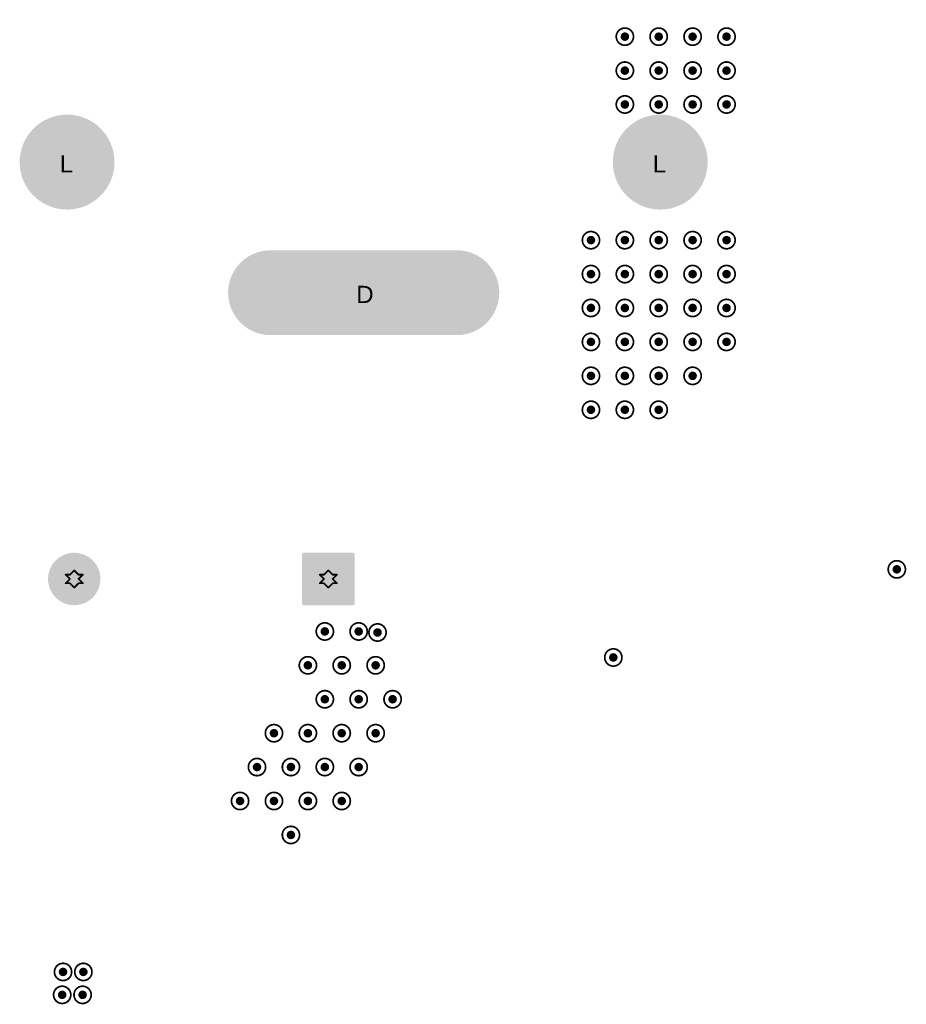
# Model space of a CAD drawing. Header units: inches. Extents: x -11.9 to 0, y -4.1 to 7.1.
# Tile 16 of 54: x -9.5 to -8.5, y 4.8 to 5.9. Entities that reach past the tile are written whole.
import ezdxf

# ---------------------------------------------------------------- set-up
doc = ezdxf.new("R2010")
doc.units = ezdxf.units.IN
doc.header["$MEASUREMENT"] = 0
for name, color, linetype in [('DrillDrawing', 1, 'Continuous'), ('MultiLayer', 9, 'Continuous'), ('PadHoleLayer', 156, 'Continuous'), ('ViaHoleLayer', 16, 'Continuous')]:
    doc.layers.add(name, color=color, linetype=linetype)
doc.styles.add('Arial', font='txt', dxfattribs={"height": 0.2})

# ---------------------------------------------------------------- blocks, each defined once
blk = doc.blocks.new('FP_047708_PTH4_MFG_160')
at = {"layer": 'MultiLayer'}
h = blk.add_hatch(color=9, dxfattribs=at)
edge = h.paths.add_edge_path()
edge.add_arc((-0.4921, 0.3445), 0.0551, 0, 360)
h = blk.add_hatch(color=9, dxfattribs=at)
edge = h.paths.add_edge_path()
edge.add_arc((0.4921, 0.3445), 0.0551, 0, 360)
h = blk.add_hatch(color=9, dxfattribs=at)
edge = h.paths.add_edge_path()
edge.add_arc((-0.6437, -0.1083), 0.0492, 180, 360)
edge.add_line((-0.5945, -0.1083), (-0.5945, 0.1083))
edge.add_arc((-0.6437, 0.1083), 0.0492, 0, 180)
edge.add_line((-0.6929, 0.1083), (-0.6929, -0.1083))
h = blk.add_hatch(color=9, dxfattribs=at)
edge = h.paths.add_edge_path()
edge.add_arc((0.6437, -0.1083), 0.0492, 180, 360)
edge.add_line((0.6929, -0.1083), (0.6929, 0.1083))
edge.add_arc((0.6437, 0.1083), 0.0492, 0, 180)
edge.add_line((0.5945, 0.1083), (0.5945, -0.1083))
h = blk.add_hatch(color=9, dxfattribs=at)
edge = h.paths.add_edge_path()
edge.add_arc((-0.545, -0.2916), 0.0022, 90, 180)
edge.add_line((-0.5472, -0.2916), (-0.5472, -0.3974))
edge.add_arc((-0.545, -0.3974), 0.0022, 180, 270)
edge.add_line((-0.545, -0.3996), (-0.4392, -0.3996))
edge.add_arc((-0.4392, -0.3974), 0.0022, 270, 360)
edge.add_line((-0.437, -0.3974), (-0.437, -0.2916))
edge.add_arc((-0.4392, -0.2916), 0.0022, 0, 90)
edge.add_line((-0.4392, -0.2894), (-0.545, -0.2894))
h = blk.add_hatch(color=9, dxfattribs=at)
edge = h.paths.add_edge_path()
edge.add_arc((0.4921, -0.3445), 0.0551, 0, 360)
at = {"layer": 'PadHoleLayer'}
h = blk.add_hatch(color=156, dxfattribs=at)
edge = h.paths.add_edge_path()
edge.add_arc((-0.4921, 0.3445), 0.0364, 0, 360)
h = blk.add_hatch(color=156, dxfattribs=at)
edge = h.paths.add_edge_path()
edge.add_arc((0.4921, 0.3445), 0.0364, 0, 360)
h = blk.add_hatch(color=156, dxfattribs=at)
edge = h.paths.add_edge_path()
edge.add_arc((-0.6437, -0.1083), 0.0492, 180, 360)
edge.add_line((-0.5945, -0.1083), (-0.5945, 0.1083))
edge.add_arc((-0.6437, 0.1083), 0.0492, 0, 180)
edge.add_line((-0.6929, 0.1083), (-0.6929, -0.1083))
h = blk.add_hatch(color=156, dxfattribs=at)
edge = h.paths.add_edge_path()
edge.add_arc((0.6437, -0.1083), 0.0492, 180, 360)
edge.add_line((0.6929, -0.1083), (0.6929, 0.1083))
edge.add_arc((0.6437, 0.1083), 0.0492, 0, 180)
edge.add_line((0.5945, 0.1083), (0.5945, -0.1083))
h = blk.add_hatch(color=156, dxfattribs=at)
edge = h.paths.add_edge_path()
edge.add_arc((-0.4921, -0.3445), 0.0364, 0, 360)
h = blk.add_hatch(color=156, dxfattribs=at)
edge = h.paths.add_edge_path()
edge.add_arc((0.4921, -0.3445), 0.0364, 0, 360)
blk = doc.blocks.new('FP_I__M5_275_B_L2_RADIAL_MFG_521')
at = {"layer": 'MultiLayer'}
h = blk.add_hatch(color=9, dxfattribs=at)
edge = h.paths.add_edge_path()
edge.add_arc((-0.1763, 0.0287), 0.00183, 90, 180)
edge.add_line((-0.1781, 0.0287), (-0.1781, -0.0287))
edge.add_arc((-0.1763, -0.0287), 0.00183, 180, 270)
edge.add_line((-0.1763, -0.0305), (-0.119, -0.0305))
edge.add_arc((-0.119, -0.0287), 0.00183, 270, 360)
edge.add_line((-0.1171, -0.0287), (-0.1171, 0.0287))
edge.add_arc((-0.119, 0.0287), 0.00183, 0, 90)
edge.add_line((-0.119, 0.0305), (-0.1763, 0.0305))
h = blk.add_hatch(color=9, dxfattribs=at)
edge = h.paths.add_edge_path()
edge.add_arc((0.1476, 0), 0.0305, 0, 360)
at = {"layer": 'PadHoleLayer'}
h = blk.add_hatch(color=156, dxfattribs=at)
edge = h.paths.add_edge_path()
edge.add_arc((-0.1476, 0), 0.0197, 0, 360)
h = blk.add_hatch(color=156, dxfattribs=at)
edge = h.paths.add_edge_path()
edge.add_arc((0.1476, 0), 0.0197, 0, 360)

msp = doc.modelspace()

# ---------------------------------------------------------------- hatches: boundary and pattern name
at = {"layer": 'ViaHoleLayer'}
h = msp.add_hatch(color=16, dxfattribs=at)
edge = h.paths.add_edge_path()
edge.add_arc((-8.7795, 5.9055), 0.005, 0, 360)
h = msp.add_hatch(color=16, dxfattribs=at)
edge = h.paths.add_edge_path()
edge.add_arc((-8.7402, 5.9055), 0.005, 0, 360)
h = msp.add_hatch(color=16, dxfattribs=at)
edge = h.paths.add_edge_path()
edge.add_arc((-8.7008, 5.9055), 0.005, 0, 360)
h = msp.add_hatch(color=16, dxfattribs=at)
edge = h.paths.add_edge_path()
edge.add_arc((-8.6614, 5.9055), 0.005, 0, 360)
h = msp.add_hatch(color=16, dxfattribs=at)
edge = h.paths.add_edge_path()
edge.add_arc((-8.7795, 5.8661), 0.005, 0, 360)
h = msp.add_hatch(color=16, dxfattribs=at)
edge = h.paths.add_edge_path()
edge.add_arc((-8.7402, 5.8661), 0.005, 0, 360)
h = msp.add_hatch(color=16, dxfattribs=at)
edge = h.paths.add_edge_path()
edge.add_arc((-8.7008, 5.8661), 0.005, 0, 360)
h = msp.add_hatch(color=16, dxfattribs=at)
edge = h.paths.add_edge_path()
edge.add_arc((-8.6614, 5.8661), 0.005, 0, 360)
h = msp.add_hatch(color=16, dxfattribs=at)
edge = h.paths.add_edge_path()
edge.add_arc((-8.7795, 5.8268), 0.005, 0, 360)
h = msp.add_hatch(color=16, dxfattribs=at)
edge = h.paths.add_edge_path()
edge.add_arc((-8.7402, 5.8268), 0.005, 0, 360)
h = msp.add_hatch(color=16, dxfattribs=at)
edge = h.paths.add_edge_path()
edge.add_arc((-8.7008, 5.8268), 0.005, 0, 360)
h = msp.add_hatch(color=16, dxfattribs=at)
edge = h.paths.add_edge_path()
edge.add_arc((-8.6614, 5.8268), 0.005, 0, 360)
h = msp.add_hatch(color=16, dxfattribs=at)
edge = h.paths.add_edge_path()
edge.add_arc((-8.8189, 5.6693), 0.005, 0, 360)
h = msp.add_hatch(color=16, dxfattribs=at)
edge = h.paths.add_edge_path()
edge.add_arc((-8.7795, 5.6693), 0.005, 0, 360)
h = msp.add_hatch(color=16, dxfattribs=at)
edge = h.paths.add_edge_path()
edge.add_arc((-8.7402, 5.6693), 0.005, 0, 360)
h = msp.add_hatch(color=16, dxfattribs=at)
edge = h.paths.add_edge_path()
edge.add_arc((-8.7008, 5.6693), 0.005, 0, 360)
h = msp.add_hatch(color=16, dxfattribs=at)
edge = h.paths.add_edge_path()
edge.add_arc((-8.6614, 5.6693), 0.005, 0, 360)
h = msp.add_hatch(color=16, dxfattribs=at)
edge = h.paths.add_edge_path()
edge.add_arc((-8.8189, 5.6299), 0.005, 0, 360)
h = msp.add_hatch(color=16, dxfattribs=at)
edge = h.paths.add_edge_path()
edge.add_arc((-8.7795, 5.6299), 0.005, 0, 360)
h = msp.add_hatch(color=16, dxfattribs=at)
edge = h.paths.add_edge_path()
edge.add_arc((-8.7402, 5.6299), 0.005, 0, 360)
h = msp.add_hatch(color=16, dxfattribs=at)
edge = h.paths.add_edge_path()
edge.add_arc((-8.7008, 5.6299), 0.005, 0, 360)
h = msp.add_hatch(color=16, dxfattribs=at)
edge = h.paths.add_edge_path()
edge.add_arc((-8.6614, 5.6299), 0.005, 0, 360)
h = msp.add_hatch(color=16, dxfattribs=at)
edge = h.paths.add_edge_path()
edge.add_arc((-8.8189, 5.5906), 0.005, 0, 360)
h = msp.add_hatch(color=16, dxfattribs=at)
edge = h.paths.add_edge_path()
edge.add_arc((-8.7795, 5.5906), 0.005, 0, 360)
h = msp.add_hatch(color=16, dxfattribs=at)
edge = h.paths.add_edge_path()
edge.add_arc((-8.7402, 5.5906), 0.005, 0, 360)
h = msp.add_hatch(color=16, dxfattribs=at)
edge = h.paths.add_edge_path()
edge.add_arc((-8.7008, 5.5906), 0.005, 0, 360)
h = msp.add_hatch(color=16, dxfattribs=at)
edge = h.paths.add_edge_path()
edge.add_arc((-8.6614, 5.5906), 0.005, 0, 360)
h = msp.add_hatch(color=16, dxfattribs=at)
edge = h.paths.add_edge_path()
edge.add_arc((-8.8189, 5.5512), 0.005, 0, 360)
h = msp.add_hatch(color=16, dxfattribs=at)
edge = h.paths.add_edge_path()
edge.add_arc((-8.7795, 5.5512), 0.005, 0, 360)
h = msp.add_hatch(color=16, dxfattribs=at)
edge = h.paths.add_edge_path()
edge.add_arc((-8.7402, 5.5512), 0.005, 0, 360)
h = msp.add_hatch(color=16, dxfattribs=at)
edge = h.paths.add_edge_path()
edge.add_arc((-8.7008, 5.5512), 0.005, 0, 360)
h = msp.add_hatch(color=16, dxfattribs=at)
edge = h.paths.add_edge_path()
edge.add_arc((-8.6614, 5.5512), 0.005, 0, 360)
h = msp.add_hatch(color=16, dxfattribs=at)
edge = h.paths.add_edge_path()
edge.add_arc((-8.8189, 5.5118), 0.005, 0, 360)
h = msp.add_hatch(color=16, dxfattribs=at)
edge = h.paths.add_edge_path()
edge.add_arc((-8.7795, 5.5118), 0.005, 0, 360)
h = msp.add_hatch(color=16, dxfattribs=at)
edge = h.paths.add_edge_path()
edge.add_arc((-8.7402, 5.5118), 0.005, 0, 360)
h = msp.add_hatch(color=16, dxfattribs=at)
edge = h.paths.add_edge_path()
edge.add_arc((-8.7008, 5.5118), 0.005, 0, 360)
h = msp.add_hatch(color=16, dxfattribs=at)
edge = h.paths.add_edge_path()
edge.add_arc((-8.8189, 5.4724), 0.005, 0, 360)
h = msp.add_hatch(color=16, dxfattribs=at)
edge = h.paths.add_edge_path()
edge.add_arc((-8.7795, 5.4724), 0.005, 0, 360)
h = msp.add_hatch(color=16, dxfattribs=at)
edge = h.paths.add_edge_path()
edge.add_arc((-8.7402, 5.4724), 0.005, 0, 360)
h = msp.add_hatch(color=16, dxfattribs=at)
edge = h.paths.add_edge_path()
edge.add_arc((-8.4636, 5.2872), 0.005, 0, 360)
h = msp.add_hatch(color=16, dxfattribs=at)
edge = h.paths.add_edge_path()
edge.add_arc((-9.128, 5.2151), 0.005, 0, 360)
h = msp.add_hatch(color=16, dxfattribs=at)
edge = h.paths.add_edge_path()
edge.add_arc((-9.0887, 5.2151), 0.005, 0, 360)
h = msp.add_hatch(color=16, dxfattribs=at)
edge = h.paths.add_edge_path()
edge.add_arc((-9.0668, 5.2139), 0.005, 0, 360)
h = msp.add_hatch(color=16, dxfattribs=at)
edge = h.paths.add_edge_path()
edge.add_arc((-8.7929, 5.1849), 0.005, 0, 360)
h = msp.add_hatch(color=16, dxfattribs=at)
edge = h.paths.add_edge_path()
edge.add_arc((-9.1477, 5.1758), 0.005, 0, 360)
h = msp.add_hatch(color=16, dxfattribs=at)
edge = h.paths.add_edge_path()
edge.add_arc((-9.1084, 5.1758), 0.005, 0, 360)
h = msp.add_hatch(color=16, dxfattribs=at)
edge = h.paths.add_edge_path()
edge.add_arc((-9.069, 5.1758), 0.005, 0, 360)
h = msp.add_hatch(color=16, dxfattribs=at)
edge = h.paths.add_edge_path()
edge.add_arc((-9.128, 5.1364), 0.005, 0, 360)
h = msp.add_hatch(color=16, dxfattribs=at)
edge = h.paths.add_edge_path()
edge.add_arc((-9.0887, 5.1364), 0.005, 0, 360)
h = msp.add_hatch(color=16, dxfattribs=at)
edge = h.paths.add_edge_path()
edge.add_arc((-9.0493, 5.1364), 0.005, 0, 360)
h = msp.add_hatch(color=16, dxfattribs=at)
edge = h.paths.add_edge_path()
edge.add_arc((-9.1871, 5.097), 0.005, 0, 360)
h = msp.add_hatch(color=16, dxfattribs=at)
edge = h.paths.add_edge_path()
edge.add_arc((-9.1477, 5.097), 0.005, 0, 360)
h = msp.add_hatch(color=16, dxfattribs=at)
edge = h.paths.add_edge_path()
edge.add_arc((-9.1084, 5.097), 0.005, 0, 360)
h = msp.add_hatch(color=16, dxfattribs=at)
edge = h.paths.add_edge_path()
edge.add_arc((-9.069, 5.097), 0.005, 0, 360)
h = msp.add_hatch(color=16, dxfattribs=at)
edge = h.paths.add_edge_path()
edge.add_arc((-9.2068, 5.0577), 0.005, 0, 360)
h = msp.add_hatch(color=16, dxfattribs=at)
edge = h.paths.add_edge_path()
edge.add_arc((-9.1674, 5.0577), 0.005, 0, 360)
h = msp.add_hatch(color=16, dxfattribs=at)
edge = h.paths.add_edge_path()
edge.add_arc((-9.128, 5.0577), 0.005, 0, 360)
h = msp.add_hatch(color=16, dxfattribs=at)
edge = h.paths.add_edge_path()
edge.add_arc((-9.0887, 5.0577), 0.005, 0, 360)
h = msp.add_hatch(color=16, dxfattribs=at)
edge = h.paths.add_edge_path()
edge.add_arc((-9.2265, 5.0183), 0.005, 0, 360)
h = msp.add_hatch(color=16, dxfattribs=at)
edge = h.paths.add_edge_path()
edge.add_arc((-9.1871, 5.0183), 0.005, 0, 360)
h = msp.add_hatch(color=16, dxfattribs=at)
edge = h.paths.add_edge_path()
edge.add_arc((-9.1477, 5.0183), 0.005, 0, 360)
h = msp.add_hatch(color=16, dxfattribs=at)
edge = h.paths.add_edge_path()
edge.add_arc((-9.1084, 5.0183), 0.005, 0, 360)
h = msp.add_hatch(color=16, dxfattribs=at)
edge = h.paths.add_edge_path()
edge.add_arc((-9.1674, 4.9789), 0.005, 0, 360)
h = msp.add_hatch(color=16, dxfattribs=at)
edge = h.paths.add_edge_path()
edge.add_arc((-9.4321, 4.8199), 0.005, 0, 360)
h = msp.add_hatch(color=16, dxfattribs=at)
edge = h.paths.add_edge_path()
edge.add_arc((-9.4085, 4.8199), 0.005, 0, 360)
h = msp.add_hatch(color=16, dxfattribs=at)
edge = h.paths.add_edge_path()
edge.add_arc((-9.4331, 4.7933), 0.005, 0, 360)
h = msp.add_hatch(color=16, dxfattribs=at)
edge = h.paths.add_edge_path()
edge.add_arc((-9.4094, 4.7933), 0.005, 0, 360)

# ---------------------------------------------------------------- linework, layer by layer
at = {"layer": 'DrillDrawing'}
for points, const_width in [([(-8.7695, 5.9055, 1), (-8.7895, 5.9055, 1)], 0.002), ([(-8.7302, 5.9055, 1), (-8.7502, 5.9055, 1)], 0.002), ([(-8.6908, 5.9055, 1), (-8.7108, 5.9055, 1)], 0.002), ([(-8.6514, 5.9055, 1), (-8.6714, 5.9055, 1)], 0.002), ([(-8.79, 5.9055, 1), (-8.789, 5.9055, 1)], 0.001), ([(-8.77, 5.9055, 1), (-8.769, 5.9055, 1)], 0.001), ([(-8.7507, 5.9055, 1), (-8.7497, 5.9055, 1)], 0.001), ([(-8.7307, 5.9055, 1), (-8.7297, 5.9055, 1)], 0.001), ([(-8.7113, 5.9055, 1), (-8.7103, 5.9055, 1)], 0.001), ([(-8.6913, 5.9055, 1), (-8.6903, 5.9055, 1)], 0.001), ([(-8.6719, 5.9055, 1), (-8.6709, 5.9055, 1)], 0.001), ([(-8.6519, 5.9055, 1), (-8.6509, 5.9055, 1)], 0.001), ([(-8.7695, 5.8661, 1), (-8.7895, 5.8661, 1)], 0.002), ([(-8.7302, 5.8661, 1), (-8.7502, 5.8661, 1)], 0.002), ([(-8.6908, 5.8661, 1), (-8.7108, 5.8661, 1)], 0.002), ([(-8.6514, 5.8661, 1), (-8.6714, 5.8661, 1)], 0.002), ([(-8.79, 5.8661, 1), (-8.789, 5.8661, 1)], 0.001), ([(-8.77, 5.8661, 1), (-8.769, 5.8661, 1)], 0.001), ([(-8.7507, 5.8661, 1), (-8.7497, 5.8661, 1)], 0.001), ([(-8.7307, 5.8661, 1), (-8.7297, 5.8661, 1)], 0.001), ([(-8.7113, 5.8661, 1), (-8.7103, 5.8661, 1)], 0.001), ([(-8.6913, 5.8661, 1), (-8.6903, 5.8661, 1)], 0.001), ([(-8.6719, 5.8661, 1), (-8.6709, 5.8661, 1)], 0.001), ([(-8.6519, 5.8661, 1), (-8.6509, 5.8661, 1)], 0.001), ([(-8.7695, 5.8268, 1), (-8.7895, 5.8268, 1)], 0.002), ([(-8.7302, 5.8268, 1), (-8.7502, 5.8268, 1)], 0.002), ([(-8.6908, 5.8268, 1), (-8.7108, 5.8268, 1)], 0.002), ([(-8.6514, 5.8268, 1), (-8.6714, 5.8268, 1)], 0.002), ([(-8.79, 5.8268, 1), (-8.789, 5.8268, 1)], 0.001), ([(-8.77, 5.8268, 1), (-8.769, 5.8268, 1)], 0.001), ([(-8.7507, 5.8268, 1), (-8.7497, 5.8268, 1)], 0.001), ([(-8.7307, 5.8268, 1), (-8.7297, 5.8268, 1)], 0.001), ([(-8.7113, 5.8268, 1), (-8.7103, 5.8268, 1)], 0.001), ([(-8.6913, 5.8268, 1), (-8.6903, 5.8268, 1)], 0.001), ([(-8.6719, 5.8268, 1), (-8.6709, 5.8268, 1)], 0.001), ([(-8.6519, 5.8268, 1), (-8.6509, 5.8268, 1)], 0.001), ([(-8.8089, 5.6693, 1), (-8.8289, 5.6693, 1)], 0.002), ([(-8.7695, 5.6693, 1), (-8.7895, 5.6693, 1)], 0.002), ([(-8.7302, 5.6693, 1), (-8.7502, 5.6693, 1)], 0.002), ([(-8.6908, 5.6693, 1), (-8.7108, 5.6693, 1)], 0.002), ([(-8.6514, 5.6693, 1), (-8.6714, 5.6693, 1)], 0.002), ([(-8.8294, 5.6693, 1), (-8.8284, 5.6693, 1)], 0.001), ([(-8.8094, 5.6693, 1), (-8.8084, 5.6693, 1)], 0.001), ([(-8.79, 5.6693, 1), (-8.789, 5.6693, 1)], 0.001), ([(-8.77, 5.6693, 1), (-8.769, 5.6693, 1)], 0.001), ([(-8.7507, 5.6693, 1), (-8.7497, 5.6693, 1)], 0.001), ([(-8.7307, 5.6693, 1), (-8.7297, 5.6693, 1)], 0.001), ([(-8.7113, 5.6693, 1), (-8.7103, 5.6693, 1)], 0.001), ([(-8.6913, 5.6693, 1), (-8.6903, 5.6693, 1)], 0.001), ([(-8.6719, 5.6693, 1), (-8.6709, 5.6693, 1)], 0.001), ([(-8.6519, 5.6693, 1), (-8.6509, 5.6693, 1)], 0.001), ([(-8.8089, 5.6299, 1), (-8.8289, 5.6299, 1)], 0.002), ([(-8.7695, 5.6299, 1), (-8.7895, 5.6299, 1)], 0.002), ([(-8.7302, 5.6299, 1), (-8.7502, 5.6299, 1)], 0.002), ([(-8.6908, 5.6299, 1), (-8.7108, 5.6299, 1)], 0.002), ([(-8.6514, 5.6299, 1), (-8.6714, 5.6299, 1)], 0.002), ([(-8.8294, 5.6299, 1), (-8.8284, 5.6299, 1)], 0.001), ([(-8.8094, 5.6299, 1), (-8.8084, 5.6299, 1)], 0.001), ([(-8.79, 5.6299, 1), (-8.789, 5.6299, 1)], 0.001), ([(-8.77, 5.6299, 1), (-8.769, 5.6299, 1)], 0.001), ([(-8.7507, 5.6299, 1), (-8.7497, 5.6299, 1)], 0.001), ([(-8.7307, 5.6299, 1), (-8.7297, 5.6299, 1)], 0.001), ([(-8.7113, 5.6299, 1), (-8.7103, 5.6299, 1)], 0.001), ([(-8.6913, 5.6299, 1), (-8.6903, 5.6299, 1)], 0.001), ([(-8.6719, 5.6299, 1), (-8.6709, 5.6299, 1)], 0.001), ([(-8.6519, 5.6299, 1), (-8.6509, 5.6299, 1)], 0.001), ([(-8.8089, 5.5906, 1), (-8.8289, 5.5906, 1)], 0.002), ([(-8.7695, 5.5906, 1), (-8.7895, 5.5906, 1)], 0.002), ([(-8.7302, 5.5906, 1), (-8.7502, 5.5906, 1)], 0.002), ([(-8.6908, 5.5906, 1), (-8.7108, 5.5906, 1)], 0.002), ([(-8.6514, 5.5906, 1), (-8.6714, 5.5906, 1)], 0.002), ([(-8.8294, 5.5906, 1), (-8.8284, 5.5906, 1)], 0.001), ([(-8.8094, 5.5906, 1), (-8.8084, 5.5906, 1)], 0.001), ([(-8.79, 5.5906, 1), (-8.789, 5.5906, 1)], 0.001), ([(-8.77, 5.5906, 1), (-8.769, 5.5906, 1)], 0.001), ([(-8.7507, 5.5906, 1), (-8.7497, 5.5906, 1)], 0.001), ([(-8.7307, 5.5906, 1), (-8.7297, 5.5906, 1)], 0.001), ([(-8.7113, 5.5906, 1), (-8.7103, 5.5906, 1)], 0.001), ([(-8.6913, 5.5906, 1), (-8.6903, 5.5906, 1)], 0.001), ([(-8.6719, 5.5906, 1), (-8.6709, 5.5906, 1)], 0.001), ([(-8.6519, 5.5906, 1), (-8.6509, 5.5906, 1)], 0.001), ([(-8.8089, 5.5512, 1), (-8.8289, 5.5512, 1)], 0.002), ([(-8.7695, 5.5512, 1), (-8.7895, 5.5512, 1)], 0.002), ([(-8.7302, 5.5512, 1), (-8.7502, 5.5512, 1)], 0.002), ([(-8.6908, 5.5512, 1), (-8.7108, 5.5512, 1)], 0.002), ([(-8.6514, 5.5512, 1), (-8.6714, 5.5512, 1)], 0.002), ([(-8.8294, 5.5512, 1), (-8.8284, 5.5512, 1)], 0.001), ([(-8.8094, 5.5512, 1), (-8.8084, 5.5512, 1)], 0.001), ([(-8.79, 5.5512, 1), (-8.789, 5.5512, 1)], 0.001), ([(-8.77, 5.5512, 1), (-8.769, 5.5512, 1)], 0.001), ([(-8.7507, 5.5512, 1), (-8.7497, 5.5512, 1)], 0.001), ([(-8.7307, 5.5512, 1), (-8.7297, 5.5512, 1)], 0.001), ([(-8.7113, 5.5512, 1), (-8.7103, 5.5512, 1)], 0.001), ([(-8.6913, 5.5512, 1), (-8.6903, 5.5512, 1)], 0.001), ([(-8.6719, 5.5512, 1), (-8.6709, 5.5512, 1)], 0.001), ([(-8.6519, 5.5512, 1), (-8.6509, 5.5512, 1)], 0.001), ([(-8.8089, 5.5118, 1), (-8.8289, 5.5118, 1)], 0.002), ([(-8.7695, 5.5118, 1), (-8.7895, 5.5118, 1)], 0.002), ([(-8.7302, 5.5118, 1), (-8.7502, 5.5118, 1)], 0.002), ([(-8.6908, 5.5118, 1), (-8.7108, 5.5118, 1)], 0.002), ([(-8.8294, 5.5118, 1), (-8.8284, 5.5118, 1)], 0.001), ([(-8.8094, 5.5118, 1), (-8.8084, 5.5118, 1)], 0.001), ([(-8.79, 5.5118, 1), (-8.789, 5.5118, 1)], 0.001), ([(-8.77, 5.5118, 1), (-8.769, 5.5118, 1)], 0.001), ([(-8.7507, 5.5118, 1), (-8.7497, 5.5118, 1)], 0.001), ([(-8.7307, 5.5118, 1), (-8.7297, 5.5118, 1)], 0.001), ([(-8.7113, 5.5118, 1), (-8.7103, 5.5118, 1)], 0.001), ([(-8.6913, 5.5118, 1), (-8.6903, 5.5118, 1)], 0.001), ([(-8.8089, 5.4724, 1), (-8.8289, 5.4724, 1)], 0.002), ([(-8.7695, 5.4724, 1), (-8.7895, 5.4724, 1)], 0.002), ([(-8.7302, 5.4724, 1), (-8.7502, 5.4724, 1)], 0.002), ([(-8.8294, 5.4724, 1), (-8.8284, 5.4724, 1)], 0.001), ([(-8.8094, 5.4724, 1), (-8.8084, 5.4724, 1)], 0.001), ([(-8.79, 5.4724, 1), (-8.789, 5.4724, 1)], 0.001), ([(-8.77, 5.4724, 1), (-8.769, 5.4724, 1)], 0.001), ([(-8.7507, 5.4724, 1), (-8.7497, 5.4724, 1)], 0.001), ([(-8.7307, 5.4724, 1), (-8.7297, 5.4724, 1)], 0.001), ([(-8.4536, 5.2872, 1), (-8.4736, 5.2872, 1)], 0.002), ([(-9.4296, 5.281, 1), (-9.4286, 5.281, 1)], 0.001), ([(-9.4296, 5.281, 1), (-9.4286, 5.281, 1)], 0.001), ([(-9.4246, 5.281, 1), (-9.4236, 5.281, 1)], 0.001), ([(-9.4246, 5.281, 1), (-9.4236, 5.281, 1)], 0.001), ([(-9.4196, 5.286, 1), (-9.4186, 5.286, 1)], 0.001), ([(-9.4196, 5.286, 1), (-9.4186, 5.286, 1)], 0.001), ([(-9.4146, 5.281, 1), (-9.4136, 5.281, 1)], 0.001), ([(-9.4146, 5.281, 1), (-9.4136, 5.281, 1)], 0.001), ([(-9.4096, 5.281, 1), (-9.4086, 5.281, 1)], 0.001), ([(-9.4096, 5.281, 1), (-9.4086, 5.281, 1)], 0.001), ([(-9.1344, 5.281, 1), (-9.1334, 5.281, 1)], 0.001), ([(-9.1344, 5.281, 1), (-9.1334, 5.281, 1)], 0.001), ([(-9.1294, 5.281, 1), (-9.1284, 5.281, 1)], 0.001), ([(-9.1294, 5.281, 1), (-9.1284, 5.281, 1)], 0.001), ([(-9.1244, 5.286, 1), (-9.1234, 5.286, 1)], 0.001), ([(-9.1244, 5.286, 1), (-9.1234, 5.286, 1)], 0.001), ([(-9.1194, 5.281, 1), (-9.1184, 5.281, 1)], 0.001), ([(-9.1194, 5.281, 1), (-9.1184, 5.281, 1)], 0.001), ([(-9.1144, 5.281, 1), (-9.1134, 5.281, 1)], 0.001), ([(-9.1144, 5.281, 1), (-9.1134, 5.281, 1)], 0.001), ([(-8.4741, 5.2872, 1), (-8.4731, 5.2872, 1)], 0.001), ([(-8.4541, 5.2872, 1), (-8.4531, 5.2872, 1)], 0.001), ([(-9.4296, 5.271, 1), (-9.4286, 5.271, 1)], 0.001), ([(-9.4296, 5.271, 1), (-9.4286, 5.271, 1)], 0.001), ([(-9.4246, 5.276, 1), (-9.4236, 5.276, 1)], 0.001), ([(-9.4246, 5.276, 1), (-9.4236, 5.276, 1)], 0.001), ([(-9.4246, 5.271, 1), (-9.4236, 5.271, 1)], 0.001), ([(-9.4246, 5.271, 1), (-9.4236, 5.271, 1)], 0.001), ([(-9.4146, 5.276, 1), (-9.4136, 5.276, 1)], 0.001), ([(-9.4146, 5.276, 1), (-9.4136, 5.276, 1)], 0.001), ([(-9.4146, 5.271, 1), (-9.4136, 5.271, 1)], 0.001), ([(-9.4146, 5.271, 1), (-9.4136, 5.271, 1)], 0.001), ([(-9.4096, 5.271, 1), (-9.4086, 5.271, 1)], 0.001), ([(-9.4096, 5.271, 1), (-9.4086, 5.271, 1)], 0.001), ([(-9.1344, 5.271, 1), (-9.1334, 5.271, 1)], 0.001), ([(-9.1344, 5.271, 1), (-9.1334, 5.271, 1)], 0.001), ([(-9.1294, 5.276, 1), (-9.1284, 5.276, 1)], 0.001), ([(-9.1294, 5.276, 1), (-9.1284, 5.276, 1)], 0.001), ([(-9.1294, 5.271, 1), (-9.1284, 5.271, 1)], 0.001), ([(-9.1294, 5.271, 1), (-9.1284, 5.271, 1)], 0.001), ([(-9.1194, 5.276, 1), (-9.1184, 5.276, 1)], 0.001), ([(-9.1194, 5.276, 1), (-9.1184, 5.276, 1)], 0.001), ([(-9.1194, 5.271, 1), (-9.1184, 5.271, 1)], 0.001), ([(-9.1194, 5.271, 1), (-9.1184, 5.271, 1)], 0.001), ([(-9.1144, 5.271, 1), (-9.1134, 5.271, 1)], 0.001), ([(-9.1144, 5.271, 1), (-9.1134, 5.271, 1)], 0.001), ([(-9.4196, 5.266, 1), (-9.4186, 5.266, 1)], 0.001), ([(-9.4196, 5.266, 1), (-9.4186, 5.266, 1)], 0.001), ([(-9.1244, 5.266, 1), (-9.1234, 5.266, 1)], 0.001), ([(-9.1244, 5.266, 1), (-9.1234, 5.266, 1)], 0.001), ([(-9.118, 5.2151, 1), (-9.138, 5.2151, 1)], 0.002), ([(-9.0787, 5.2151, 1), (-9.0987, 5.2151, 1)], 0.002), ([(-9.0568, 5.2139, 1), (-9.0768, 5.2139, 1)], 0.002), ([(-9.1385, 5.2151, 1), (-9.1375, 5.2151, 1)], 0.001), ([(-9.1185, 5.2151, 1), (-9.1175, 5.2151, 1)], 0.001), ([(-9.0992, 5.2151, 1), (-9.0982, 5.2151, 1)], 0.001), ([(-9.0792, 5.2151, 1), (-9.0782, 5.2151, 1)], 0.001), ([(-9.0773, 5.2139, 1), (-9.0763, 5.2139, 1)], 0.001), ([(-9.0573, 5.2139, 1), (-9.0563, 5.2139, 1)], 0.001), ([(-8.7829, 5.1849, 1), (-8.8029, 5.1849, 1)], 0.002), ([(-9.1377, 5.1758, 1), (-9.1577, 5.1758, 1)], 0.002), ([(-9.0984, 5.1758, 1), (-9.1184, 5.1758, 1)], 0.002), ([(-9.059, 5.1758, 1), (-9.079, 5.1758, 1)], 0.002), ([(-8.8034, 5.1849, 1), (-8.8024, 5.1849, 1)], 0.001), ([(-8.7834, 5.1849, 1), (-8.7824, 5.1849, 1)], 0.001), ([(-9.1582, 5.1758, 1), (-9.1572, 5.1758, 1)], 0.001), ([(-9.1382, 5.1758, 1), (-9.1372, 5.1758, 1)], 0.001), ([(-9.1189, 5.1758, 1), (-9.1179, 5.1758, 1)], 0.001), ([(-9.0989, 5.1758, 1), (-9.0979, 5.1758, 1)], 0.001), ([(-9.0795, 5.1758, 1), (-9.0785, 5.1758, 1)], 0.001), ([(-9.0595, 5.1758, 1), (-9.0585, 5.1758, 1)], 0.001), ([(-9.118, 5.1364, 1), (-9.138, 5.1364, 1)], 0.002), ([(-9.0787, 5.1364, 1), (-9.0987, 5.1364, 1)], 0.002), ([(-9.0393, 5.1364, 1), (-9.0593, 5.1364, 1)], 0.002), ([(-9.1385, 5.1364, 1), (-9.1375, 5.1364, 1)], 0.001), ([(-9.1185, 5.1364, 1), (-9.1175, 5.1364, 1)], 0.001), ([(-9.0992, 5.1364, 1), (-9.0982, 5.1364, 1)], 0.001), ([(-9.0792, 5.1364, 1), (-9.0782, 5.1364, 1)], 0.001), ([(-9.0598, 5.1364, 1), (-9.0588, 5.1364, 1)], 0.001), ([(-9.0398, 5.1364, 1), (-9.0388, 5.1364, 1)], 0.001), ([(-9.1771, 5.097, 1), (-9.1971, 5.097, 1)], 0.002), ([(-9.1976, 5.097, 1), (-9.1966, 5.097, 1)], 0.001), ([(-9.1776, 5.097, 1), (-9.1766, 5.097, 1)], 0.001), ([(-9.1377, 5.097, 1), (-9.1577, 5.097, 1)], 0.002), ([(-9.1582, 5.097, 1), (-9.1572, 5.097, 1)], 0.001), ([(-9.1382, 5.097, 1), (-9.1372, 5.097, 1)], 0.001), ([(-9.0984, 5.097, 1), (-9.1184, 5.097, 1)], 0.002), ([(-9.1189, 5.097, 1), (-9.1179, 5.097, 1)], 0.001), ([(-9.0989, 5.097, 1), (-9.0979, 5.097, 1)], 0.001), ([(-9.059, 5.097, 1), (-9.079, 5.097, 1)], 0.002), ([(-9.0795, 5.097, 1), (-9.0785, 5.097, 1)], 0.001), ([(-9.0595, 5.097, 1), (-9.0585, 5.097, 1)], 0.001), ([(-9.1968, 5.0577, 1), (-9.2168, 5.0577, 1)], 0.002), ([(-9.1574, 5.0577, 1), (-9.1774, 5.0577, 1)], 0.002), ([(-9.118, 5.0577, 1), (-9.138, 5.0577, 1)], 0.002), ([(-9.0787, 5.0577, 1), (-9.0987, 5.0577, 1)], 0.002), ([(-9.2173, 5.0577, 1), (-9.2163, 5.0577, 1)], 0.001), ([(-9.1973, 5.0577, 1), (-9.1963, 5.0577, 1)], 0.001), ([(-9.1779, 5.0577, 1), (-9.1769, 5.0577, 1)], 0.001), ([(-9.1579, 5.0577, 1), (-9.1569, 5.0577, 1)], 0.001), ([(-9.1385, 5.0577, 1), (-9.1375, 5.0577, 1)], 0.001), ([(-9.1185, 5.0577, 1), (-9.1175, 5.0577, 1)], 0.001), ([(-9.0992, 5.0577, 1), (-9.0982, 5.0577, 1)], 0.001), ([(-9.0792, 5.0577, 1), (-9.0782, 5.0577, 1)], 0.001), ([(-9.2165, 5.0183, 1), (-9.2365, 5.0183, 1)], 0.002), ([(-9.1771, 5.0183, 1), (-9.1971, 5.0183, 1)], 0.002), ([(-9.1377, 5.0183, 1), (-9.1577, 5.0183, 1)], 0.002), ([(-9.0984, 5.0183, 1), (-9.1184, 5.0183, 1)], 0.002), ([(-9.237, 5.0183, 1), (-9.236, 5.0183, 1)], 0.001), ([(-9.217, 5.0183, 1), (-9.216, 5.0183, 1)], 0.001), ([(-9.1976, 5.0183, 1), (-9.1966, 5.0183, 1)], 0.001), ([(-9.1776, 5.0183, 1), (-9.1766, 5.0183, 1)], 0.001), ([(-9.1582, 5.0183, 1), (-9.1572, 5.0183, 1)], 0.001), ([(-9.1382, 5.0183, 1), (-9.1372, 5.0183, 1)], 0.001), ([(-9.1189, 5.0183, 1), (-9.1179, 5.0183, 1)], 0.001), ([(-9.0989, 5.0183, 1), (-9.0979, 5.0183, 1)], 0.001), ([(-9.1574, 4.9789, 1), (-9.1774, 4.9789, 1)], 0.002), ([(-9.1779, 4.9789, 1), (-9.1769, 4.9789, 1)], 0.001), ([(-9.1579, 4.9789, 1), (-9.1569, 4.9789, 1)], 0.001), ([(-9.4221, 4.8199, 1), (-9.4421, 4.8199, 1)], 0.002), ([(-9.3985, 4.8199, 1), (-9.4185, 4.8199, 1)], 0.002), ([(-9.4426, 4.8199, 1), (-9.4416, 4.8199, 1)], 0.001), ([(-9.4226, 4.8199, 1), (-9.4216, 4.8199, 1)], 0.001), ([(-9.419, 4.8199, 1), (-9.418, 4.8199, 1)], 0.001), ([(-9.399, 4.8199, 1), (-9.398, 4.8199, 1)], 0.001), ([(-9.4231, 4.7933, 1), (-9.4431, 4.7933, 1)], 0.002), ([(-9.3994, 4.7933, 1), (-9.4194, 4.7933, 1)], 0.002), ([(-9.4436, 4.7933, 1), (-9.4426, 4.7933, 1)], 0.001), ([(-9.4236, 4.7933, 1), (-9.4226, 4.7933, 1)], 0.001), ([(-9.4199, 4.7933, 1), (-9.4189, 4.7933, 1)], 0.001), ([(-9.3999, 4.7933, 1), (-9.3989, 4.7933, 1)], 0.001)]:
    msp.add_lwpolyline(points, format="xyb", close=True, dxfattribs=dict(at, const_width=const_width))
at = {"layer": 'DrillDrawing', "const_width": 0.002}
for points in [[(-9.4291, 5.281), (-9.4241, 5.276)], [(-9.4291, 5.281), (-9.4241, 5.281)], [(-9.4241, 5.281), (-9.4191, 5.286)], [(-9.4191, 5.286), (-9.4141, 5.281)], [(-9.4141, 5.281), (-9.4091, 5.281)], [(-9.4141, 5.276), (-9.4091, 5.281)], [(-9.1339, 5.281), (-9.1289, 5.276)], [(-9.1339, 5.281), (-9.1289, 5.281)], [(-9.1289, 5.281), (-9.1239, 5.286)], [(-9.1239, 5.286), (-9.1189, 5.281)], [(-9.1189, 5.281), (-9.1139, 5.281)], [(-9.1189, 5.276), (-9.1139, 5.281)], [(-9.4291, 5.271), (-9.4241, 5.276)], [(-9.4291, 5.271), (-9.4241, 5.271)], [(-9.4241, 5.271), (-9.4191, 5.266)], [(-9.4191, 5.266), (-9.4141, 5.271)], [(-9.4141, 5.276), (-9.4091, 5.271)], [(-9.4141, 5.271), (-9.4091, 5.271)], [(-9.1339, 5.271), (-9.1289, 5.276)], [(-9.1339, 5.271), (-9.1289, 5.271)], [(-9.1289, 5.271), (-9.1239, 5.266)], [(-9.1239, 5.266), (-9.1189, 5.271)], [(-9.1189, 5.276), (-9.1139, 5.271)], [(-9.1189, 5.271), (-9.1139, 5.271)]]:
    msp.add_lwpolyline(points, dxfattribs=at)

# ---------------------------------------------------------------- block references
for name, p, rotation in [('FP_047708_PTH4_MFG_160', (-9.0829, 6.252), 270), ('FP_I__M5_275_B_L2_RADIAL_MFG_521', (-9.2715, 5.276), 180)]:
    msp.add_blockref(name, p, dxfattribs=dict(rotation=rotation))

# ---------------------------------------------------------------- texts
at = {"layer": 'DrillDrawing', "style": 'Arial'}
for s, p in [('L', (-9.436, 5.7479)), ('L', (-8.747, 5.7479)), ('D', (-9.0915, 5.5963))]:
    msp.add_text(s, height=0.02, dxfattribs=at).set_placement(p)

doc.saveas('drawing.dxf')
